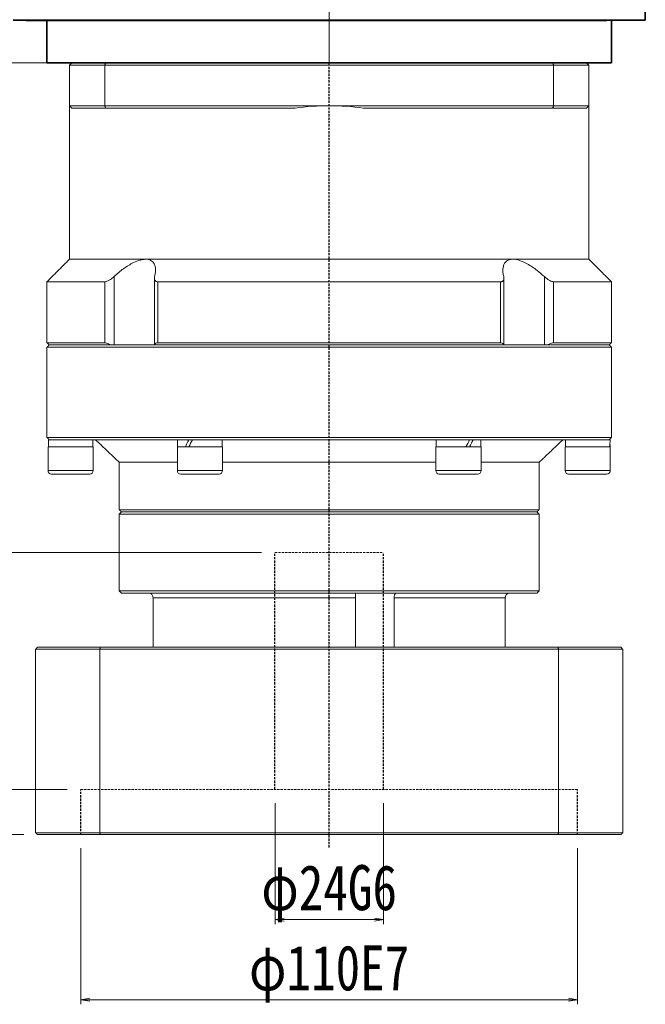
# Model space of a CAD drawing. Header units: millimetres. Extents: x -40 to 968, y -23 to 670.
# Tile 3 of 9: x 190 to 328, y 208 to 427. Entities that reach past the tile are written whole.
import ezdxf

# ---------------------------------------------------------------- set-up
doc = ezdxf.new("R2010")
doc.units = ezdxf.units.MM
doc.linetypes.add('DASHED', pattern=[0.75, 0.5, -0.25])
doc.linetypes.add('点画线', pattern=[18, 12, -2, 2, -2])
for name, color, linetype, lineweight in [('EB0', 7, 'Continuous', 35), ('中心线层', 1, '点画线', 18), ('尺寸线层', 3, 'Continuous', 18), ('粗实线', 7, 'Continuous', 40), ('粗实线层', 7, 'Continuous', 35)]:
    doc.layers.add(name, color=color, linetype=linetype, lineweight=lineweight)
doc.styles.add('宋体', font='SimSun.ttf', dxfattribs={"width": 0.8})
doc.dimstyles.new('A水平标注$0', dxfattribs={"dimtxt": 3.5, "dimasz": 2, "dimexe": 1.5, "dimexo": 3, "dimgap": 1.1, "dimtad": 1, "dimtoh": 1, "dimdec": 4, "dimdsep": 46, "dimtxsty": '宋体', "dimblk": 'OPEN', "dimcen": 3, "dimclrd": 3, "dimclre": 3, "dimclrt": 6, "dimadec": 0, "dimazin": 0, "dimtm": 1e-09, "dimtfac": 1, "dimtdec": 4, "dimtix": 1, "dimtmove": 0, "dimatfit": 3, "dimldrblk": 'OPEN', "dimfxl": 0, "dimlwd": 13, "dimlwe": 13, "dimarcsym": 0})
doc.dimstyles.new('D直径标注φ25', dxfattribs={"dimtxt": 3.5, "dimasz": 2, "dimexe": 1, "dimexo": 3, "dimtad": 1, "dimtoh": 1, "dimdec": 1, "dimdsep": 46, "dimtxsty": '宋体', "dimblk": 'OPEN', "dimcen": 3, "dimclrd": 3, "dimclre": 3, "dimclrt": 130, "dimadec": 0, "dimazin": 0, "dimtm": 1e-09, "dimtfac": 1, "dimtdec": 1, "dimtmove": 0, "dimatfit": 0, "dimldrblk": 'OPEN', "dimfxl": 0, "dimlwd": 13, "dimlwe": 13, "dimarcsym": 0})

# ---------------------------------------------------------------- blocks, each defined once
blk = doc.blocks.new('_Open')
at = {"color": 0, "linetype": 'ByBlock', "lineweight": -2}
for p, q in [((-1, 0.17), (0, 0)), ((-1, -0.17), (0, 0)), ((0, 0), (-1, 0))]:
    blk.add_line(p, q, dxfattribs=at)
blk = doc.blocks.new('*D44')
at = {"layer": 'Defpoints', "color": 0, "transparency": 16777216}
for p in [(203.24, 245.98), (313.24, 245.98), (313.24, 209.38)]:
    blk.add_point(p, dxfattribs=at)
at = {"layer": '尺寸线层', "color": 3, "lineweight": 13, "transparency": 16777216}
for p, q in [((203.24, 242.98), (203.24, 208.38)), ((313.24, 242.98), (313.24, 208.38)), ((205.24, 209.38), (311.24, 209.38))]:
    blk.add_line(p, q, dxfattribs=at)
at = {"layer": '尺寸线层', "color": 3, "lineweight": 13, "transparency": 16777216, "xscale": 2, "yscale": 2, "zscale": 2, "rotation": 180}
blk.add_blockref('_Open', (203.24, 209.38), dxfattribs=at)
at = {"layer": '尺寸线层', "color": 3, "lineweight": 13, "transparency": 16777216, "xscale": 2, "yscale": 2, "zscale": 2}
blk.add_blockref('_Open', (313.24, 209.38), dxfattribs=at)
at = {"layer": '尺寸线层', "color": 130, "transparency": 16777216, "insert": (258.24, 215.1), "char_height": 10, "attachment_point": 5, "style": '宋体'}
blk.add_mtext('φ110E7', dxfattribs=at)
blk = doc.blocks.new('*D45')
at = {"layer": 'Defpoints', "color": 0, "transparency": 16777216}
for p in [(246.24, 255.98), (270.24, 255.98), (270.24, 227.15)]:
    blk.add_point(p, dxfattribs=at)
at = {"layer": '尺寸线层', "color": 3, "lineweight": 13, "transparency": 16777216}
for p, q in [((246.24, 252.98), (246.24, 226.15)), ((270.24, 252.98), (270.24, 226.15)), ((248.24, 227.15), (268.24, 227.15))]:
    blk.add_line(p, q, dxfattribs=at)
at = {"layer": '尺寸线层', "color": 3, "lineweight": 13, "transparency": 16777216, "xscale": 2, "yscale": 2, "zscale": 2, "rotation": 180}
blk.add_blockref('_Open', (246.24, 227.15), dxfattribs=at)
at = {"layer": '尺寸线层', "color": 3, "lineweight": 13, "transparency": 16777216, "xscale": 2, "yscale": 2, "zscale": 2}
blk.add_blockref('_Open', (270.24, 227.15), dxfattribs=at)
at = {"layer": '尺寸线层', "color": 130, "transparency": 16777216, "insert": (258.24, 232.87), "char_height": 10, "attachment_point": 5, "style": '宋体'}
blk.add_mtext('φ24G6', dxfattribs=at)
blk = doc.blocks.new('*D46')
at = {"layer": 'Defpoints', "color": 0, "transparency": 16777216}
for p in [(201.24, 416.98), (143.11, 245.98), (193.64, 245.98)]:
    blk.add_point(p, dxfattribs=at)
at = {"layer": '尺寸线层', "color": 3, "lineweight": 13, "transparency": 16777216}
for p, q in [((198.24, 416.98), (141.61, 416.98)), ((143.11, 414.98), (143.11, 247.98)), ((190.64, 245.98), (141.61, 245.98))]:
    blk.add_line(p, q, dxfattribs=at)
at = {"layer": '尺寸线层', "color": 3, "lineweight": 13, "transparency": 16777216, "xscale": 2, "yscale": 2, "zscale": 2}
for p, rotation in [((143.11, 416.98), 90), ((143.11, 245.98), 270)]:
    blk.add_blockref('_Open', p, dxfattribs=dict(at, rotation=rotation))
at = {"layer": '尺寸线层', "color": 6, "transparency": 16777216, "insert": (136.61, 326.98), "char_height": 10, "attachment_point": 5, "rotation": 90, "style": '宋体', "bg_fill": 3, "box_fill_scale": 1.1, "bg_fill_color": 257, "bg_fill_transparency": 0}
blk.add_mtext('171', dxfattribs=at)
blk = doc.blocks.new('*D47')
at = {"layer": 'Defpoints', "color": 0, "transparency": 16777216}
for p in [(203.24, 255.98), (174.8, 245.98), (193.64, 245.98)]:
    blk.add_point(p, dxfattribs=at)
at = {"layer": '尺寸线层', "color": 3, "lineweight": 13, "transparency": 16777216}
for p, q in [((200.24, 255.98), (173.3, 255.98)), ((174.8, 253.98), (174.8, 247.98)), ((190.64, 245.98), (173.3, 245.98))]:
    blk.add_line(p, q, dxfattribs=at)
at = {"layer": '尺寸线层', "color": 3, "lineweight": 13, "transparency": 16777216, "xscale": 2, "yscale": 2, "zscale": 2}
for p, rotation in [((174.8, 255.98), 90), ((174.8, 245.98), 270)]:
    blk.add_blockref('_Open', p, dxfattribs=dict(at, rotation=rotation))
at = {"layer": '尺寸线层', "color": 6, "transparency": 16777216, "insert": (168.3, 250.98), "char_height": 10, "attachment_point": 5, "rotation": 90, "style": '宋体', "bg_fill": 3, "box_fill_scale": 1.1, "bg_fill_color": 257, "bg_fill_transparency": 0}
blk.add_mtext('10', dxfattribs=at)
blk = doc.blocks.new('*D48')
at = {"layer": 'Defpoints', "color": 0, "transparency": 16777216}
for p in [(246.24, 308.48), (160.08, 245.98), (193.64, 245.98)]:
    blk.add_point(p, dxfattribs=at)
at = {"layer": '尺寸线层', "color": 3, "lineweight": 13, "transparency": 16777216}
for p, q in [((243.24, 308.48), (158.58, 308.48)), ((160.08, 306.48), (160.08, 247.98)), ((190.64, 245.98), (158.58, 245.98))]:
    blk.add_line(p, q, dxfattribs=at)
at = {"layer": '尺寸线层', "color": 3, "lineweight": 13, "transparency": 16777216, "xscale": 2, "yscale": 2, "zscale": 2}
for p, rotation in [((160.08, 308.48), 90), ((160.08, 245.98), 270)]:
    blk.add_blockref('_Open', p, dxfattribs=dict(at, rotation=rotation))
at = {"layer": '尺寸线层', "color": 6, "transparency": 16777216, "insert": (153.58, 275.73), "char_height": 10, "attachment_point": 5, "rotation": 90, "style": '宋体', "bg_fill": 3, "box_fill_scale": 1.1, "bg_fill_color": 257, "bg_fill_transparency": 0}
blk.add_mtext('62.5', dxfattribs=at)

msp = doc.modelspace()

# ---------------------------------------------------------------- linework, layer by layer
at = {"color": 7, "linetype": 'Continuous', "lineweight": 15}
for p, q in [((208.72543, 416.97957), (201.23553, 416.97957)), ((307.74563, 416.97957), (208.72543, 416.97957)), ((315.23553, 416.97957), (307.74563, 416.97957)), ((200.73553, 416.47957), (208.53895, 416.47957)), ((200.73553, 416.47957), (200.73553, 407.47957)), ((208.53895, 416.47957), (307.93211, 416.47957)), ((208.53895, 407.47957), (208.53895, 416.47957)), ((307.93211, 416.47957), (307.93211, 407.47957)), ((307.93211, 416.47957), (315.73553, 416.47957)), ((315.73553, 407.47957), (315.73553, 416.47957)), ((208.53895, 407.47957), (200.73553, 407.47957)), ((201.23553, 406.97957), (208.72543, 406.97957)), ((258.23553, 407.47957), (208.53895, 407.47957)), ((208.72543, 406.97957), (250.66916, 406.97957)), ((307.93211, 407.47957), (258.23553, 407.47957)), ((265.8019, 406.97957), (307.74563, 406.97957)), ((307.74563, 406.97957), (315.23553, 406.97957)), ((315.73553, 407.47957), (307.93211, 407.47957)), ((217.57689, 373.47957), (200.73553, 373.47957)), ((298.89417, 373.47957), (217.57689, 373.47957)), ((315.73553, 373.47957), (298.89417, 373.47957)), ((210.59029, 354.47957), (210.59029, 369.62694)), ((305.88077, 369.62694), (305.88077, 354.47957)), ((208.55153, 368.47957), (195.73553, 368.47957)), ((208.55153, 368.47957), (208.55153, 354.97957)), ((296.1532, 368.47957), (220.31786, 368.47957)), ((220.31786, 354.97957), (220.31786, 368.47957)), ((296.1532, 368.47957), (296.1532, 354.97957)), ((320.73553, 368.47957), (307.91953, 368.47957)), ((307.91953, 354.97957), (307.91953, 368.47957)), ((208.55153, 354.97957), (195.73553, 354.97957)), ((195.73553, 353.97957), (258.23553, 353.97957)), ((258.23553, 354.47957), (196.23553, 354.47957)), ((196.23553, 354.47957), (209.7729, 354.47957)), ((219.56547, 354.47957), (296.90559, 354.47957)), ((296.1532, 354.97957), (220.31786, 354.97957)), ((320.23553, 354.47957), (258.23553, 354.47957)), ((258.23553, 353.97957), (320.73553, 353.97957)), ((306.69816, 354.47957), (320.23553, 354.47957)), ((320.73553, 354.97957), (307.91953, 354.97957)), ((320.73553, 333.97957), (195.73553, 333.97957)), ((200.98553, 331.87957), (195.98553, 331.87957)), ((196.04553, 333.47957), (196.23553, 333.47957)), ((196.25161, 333.47957), (196.13267, 333.47957)), ((196.25161, 333.47957), (226.02079, 333.47957)), ((205.98553, 331.87957), (200.98553, 331.87957)), ((233.94066, 331.87957), (224.61053, 331.87957)), ((227.14053, 333.47957), (226.02079, 333.47957)), ((227.14053, 333.47957), (227.23553, 333.47957)), ((227.20567, 333.47957), (227.94053, 333.47957)), ((228.46635, 333.47957), (227.9841, 333.47957)), ((228.46635, 333.47957), (288.00471, 333.47957)), ((234.61053, 331.87957), (233.94066, 331.87957)), ((291.86053, 331.87957), (281.86053, 331.87957)), ((289.33053, 333.47957), (288.00471, 333.47957)), ((289.26539, 333.47957), (290.08696, 333.47957)), ((290.08696, 333.47957), (290.03209, 333.47957)), ((290.45027, 333.47957), (290.08696, 333.47957)), ((290.45027, 333.47957), (320.21945, 333.47957)), ((320.48553, 331.87957), (310.48553, 331.87957)), ((320.42553, 333.47957), (320.23553, 333.47957)), ((320.33839, 333.47957), (320.23553, 333.47957)), ((224.61053, 328.47957), (211.73553, 328.47957)), ((281.86053, 328.47957), (234.61053, 328.47957)), ((304.73553, 328.47957), (291.86053, 328.47957)), ((200.98553, 326.62957), (195.98553, 326.62957)), ((196.73553, 325.87957), (200.98553, 325.87957)), ((205.98553, 326.62957), (200.98553, 326.62957)), ((200.98553, 325.87957), (205.23553, 325.87957)), ((233.94066, 326.62957), (224.61053, 326.62957)), ((225.36053, 325.87957), (233.29114, 325.87957)), ((233.29114, 325.87957), (233.86053, 325.87957)), ((234.61053, 326.62957), (233.94066, 326.62957)), ((291.86053, 326.62957), (281.86053, 326.62957)), ((282.61053, 325.87957), (291.11053, 325.87957)), ((320.48553, 326.62957), (310.48553, 326.62957)), ((311.23553, 325.87957), (319.73553, 325.87957)), ((304.73553, 317.97957), (211.73553, 317.97957)), ((211.73553, 316.97957), (258.23553, 316.97957)), ((212.23553, 317.47957), (304.23553, 317.47957)), ((258.23553, 317.47957), (212.23553, 317.47957)), ((304.23553, 317.47957), (258.23553, 317.47957)), ((258.23553, 316.97957), (304.73553, 316.97957)), ((304.73553, 299.97957), (211.73553, 299.97957)), ((212.23553, 299.47957), (304.23553, 299.47957)), ((219.23476, 298.47957), (264.06396, 298.47957)), ((219.23476, 287.47957), (219.23476, 298.47957)), ((264.06396, 298.47957), (264.06396, 287.47957)), ((272.59538, 287.47957), (272.59538, 298.47957)), ((272.59538, 298.47957), (297.2363, 298.47957)), ((297.2363, 298.47957), (297.2363, 287.47957)), ((193.23553, 287.07957), (207.42953, 287.07957)), ((193.23553, 287.07957), (193.23553, 246.37957)), ((207.56749, 287.47957), (193.63553, 287.47957)), ((207.42953, 287.07957), (207.42953, 246.37957)), ((207.42953, 287.07957), (309.04153, 287.07957)), ((308.90357, 287.47957), (207.56749, 287.47957)), ((322.83553, 287.47957), (308.90357, 287.47957)), ((309.04153, 287.07957), (323.23553, 287.07957)), ((309.04153, 287.07957), (309.04153, 246.37957)), ((323.23553, 287.07957), (323.23553, 246.37957)), ((207.42953, 246.37957), (193.23553, 246.37957)), ((193.63553, 245.97957), (207.56749, 245.97957)), ((309.04153, 246.37957), (207.42953, 246.37957)), ((207.56749, 245.97957), (308.90357, 245.97957)), ((308.90357, 245.97957), (322.83553, 245.97957)), ((323.23553, 246.37957), (309.04153, 246.37957))]:
    msp.add_line(p, q, dxfattribs=at)
at = {"color": 1, "linetype": 'DASHED'}
msp.add_line((258.23553, 243.11565), (258.23553, 416.97957), dxfattribs=at)
at = {"color": 6, "linetype": 'DASHED', "lineweight": 15}
for p, q in [((246.23553, 308.47957), (270.23553, 308.47957)), ((203.23553, 255.97957), (313.23553, 255.97957))]:
    msp.add_line(p, q, dxfattribs=at)
at = {"color": 6, "linetype": 'DASHED'}
for p, q in [((270.23553, 255.97957), (270.23553, 308.47957)), ((203.23553, 245.97957), (203.23553, 255.97957)), ((313.23553, 245.97957), (313.23553, 255.97957))]:
    msp.add_line(p, q, dxfattribs=at)
at = {"color": 7, "linetype": 'Continuous', "lineweight": 15}
for centre, radius, start, end in [((258.23553, 349.97957), 57.5, 90, 97.5614297), ((258.23553, 349.97957), 57.5, 82.4385703, 90), ((196.73553, 326.62957), 0.75, 180, 270), ((205.23553, 326.62957), 0.75, 270, 0), ((225.36053, 326.62957), 0.75, 180, 270), ((233.86053, 326.62957), 0.75, 270, 0), ((282.61053, 326.62957), 0.75, 180, 270), ((291.11053, 326.62957), 0.75, 270, 0), ((311.23553, 326.62957), 0.75, 180, 270), ((319.73553, 326.62957), 0.75, 270, 0)]:
    msp.add_arc(centre, radius, start, end, dxfattribs=at)
at = {"color": 7, "linetype": 'Continuous', "lineweight": 15, "extrusion": (0, 0, -1)}
for centre, major_axis, ratio, start_param, end_param in [((200.98553, 331.87957), (0, 8.55633), 0.577350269, 4.71238898, 4.900492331), ((200.98553, 333.47957), (0, 8.55633), 0.577350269, 4.618754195, 4.71238898), ((229.61053, 333.47957), (4.54557, 8.49348), 0.227735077, 4.403003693, 4.591107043), ((229.61053, 331.87957), (4.54557, 8.49348), 0.227735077, 4.591107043, 4.779210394), ((229.61053, 333.47957), (3.07332, 5.74255), 0.227735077, 4.466025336, 4.591107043), ((286.86053, 333.47957), (4.54557, 8.49348), 0.227735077, 1.44951439, 1.63761774), ((286.86053, 331.87957), (3.07332, 5.74255), 0.227735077, 1.32443269, 1.44951439), ((286.86053, 331.87957), (4.54557, 8.49348), 0.227735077, 1.261411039, 1.44951439), ((315.48553, 333.47957), (0, 8.55633), 0.577350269, 1.570796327, 1.758899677), ((315.48553, 331.87957), (0, 8.55633), 0.577350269, 1.477161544, 1.570796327)]:
    msp.add_ellipse(centre, major_axis=major_axis, ratio=ratio, start_param=start_param, end_param=end_param, dxfattribs=at)
at = {"color": 7, "linetype": 'Continuous', "lineweight": 15}
for points in [[(200.73553, 416.47957), (201.23553, 416.97957)], [(208.53895, 416.47957), (208.72543, 416.97957)], [(307.93211, 416.47957), (307.74563, 416.97957)], [(315.23553, 416.97957), (315.73553, 416.47957)], [(200.73553, 373.47957), (200.73553, 407.47957)], [(200.73553, 407.47957), (201.23553, 406.97957)], [(208.53895, 407.47957), (208.72543, 406.97957)], [(307.93211, 407.47957), (307.74563, 406.97957)], [(315.23553, 406.97957), (315.73553, 407.47957)], [(315.73553, 407.47957), (315.73553, 373.47957)], [(195.73553, 368.47957), (200.73553, 373.47957)], [(315.73553, 373.47957), (320.73553, 368.47957)], [(219.53123, 354.47957), (219.53123, 369.24947)], [(296.93983, 369.24977), (296.93983, 354.47957)], [(195.73553, 354.97957), (195.73553, 368.47957)], [(320.73553, 368.47957), (320.73553, 354.97957)], [(196.23553, 354.47957), (195.73553, 354.97957)], [(195.73553, 353.97957), (196.23553, 354.47957)], [(195.73553, 333.97957), (195.73553, 353.97957)], [(320.73553, 354.97957), (320.23553, 354.47957)], [(320.23553, 354.47957), (320.73553, 353.97957)], [(320.73553, 353.97957), (320.73553, 333.97957)], [(196.23553, 333.47957), (195.73553, 333.97957)], [(320.73553, 333.97957), (320.23553, 333.47957)], [(195.98553, 326.62957), (195.98553, 331.87957)], [(205.92553, 333.47957), (205.92553, 331.87957)], [(205.98553, 331.87957), (205.98553, 326.62957)], [(211.73553, 328.47957), (206.48553, 333.47957)], [(224.61053, 326.62957), (224.61053, 331.87957)], [(224.67053, 331.87957), (224.67053, 333.47957)], [(234.55053, 333.47957), (234.55053, 331.87957)], [(234.61053, 331.87957), (234.61053, 326.62957)], [(281.86053, 326.62957), (281.86053, 331.87957)], [(281.92053, 331.87957), (281.92053, 333.47957)], [(291.80053, 333.47957), (291.80053, 331.87957)], [(291.86053, 331.87957), (291.86053, 326.62957)], [(309.98553, 333.47957), (304.73553, 328.47957)], [(310.48553, 326.62957), (310.48553, 331.87957)], [(310.54553, 331.87957), (310.54553, 333.47957)], [(320.48553, 331.87957), (320.48553, 326.62957)], [(211.73553, 317.97957), (211.73553, 328.47957)], [(304.73553, 328.47957), (304.73553, 317.97957)], [(212.23553, 317.47957), (211.73553, 317.97957)], [(211.73553, 316.97957), (212.23553, 317.47957)], [(211.73553, 299.97957), (211.73553, 316.97957)], [(304.73553, 317.97957), (304.23553, 317.47957)], [(304.23553, 317.47957), (304.73553, 316.97957)], [(304.73553, 316.97957), (304.73553, 299.97957)], [(212.23553, 299.47957), (211.73553, 299.97957)], [(304.73553, 299.97957), (304.23553, 299.47957)], [(193.23553, 287.07957), (193.63553, 287.47957)], [(207.42953, 287.07957), (207.56749, 287.47957)], [(309.04153, 287.07957), (308.90357, 287.47957)], [(322.83553, 287.47957), (323.23553, 287.07957)], [(193.23553, 246.37957), (193.63553, 245.97957)], [(207.56749, 245.97957), (207.42953, 246.37957)], [(308.90357, 245.97957), (309.04153, 246.37957)], [(322.83553, 245.97957), (323.23553, 246.37957)]]:
    msp.add_open_spline(points, degree=1, dxfattribs=at)
for points, knots in [([(217.57689, 373.47957), (217.17537, 373.4412), (216.34422, 373.3618), (215.01198, 372.80778), (213.78677, 372.11957), (212.29868, 371.11779), (211.27926, 370.22818), (210.59029, 369.62694)], [0, 0, 0, 0, 1.493533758, 3.091577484, 4.322036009, 5.554470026, 8.123989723, 8.123989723, 8.123989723, 8.123989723]), ([(219.58225, 369.62694), (219.63373, 369.86019), (219.73711, 370.32857), (219.79194, 371.04809), (219.73614, 371.77632), (219.52433, 372.41274), (219.18001, 372.90309), (218.76161, 373.22537), (218.25302, 373.42107), (217.84715, 373.47703), (217.60898, 373.47927), (217.57689, 373.47957)], [0, 0, 0, 0, 0.626246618, 1.257495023, 2.032414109, 2.823629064, 3.42820033, 4.048095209, 4.555440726, 5.077036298, 5.158257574, 5.158257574, 5.158257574, 5.158257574]), ([(298.89417, 373.47957), (298.71336, 373.47041), (298.34715, 373.45186), (297.87822, 373.30154), (297.47678, 373.06231), (297.10625, 372.67946), (296.82311, 372.12248), (296.68394, 371.37645), (296.69584, 370.53876), (296.82416, 369.93244), (296.88881, 369.62694)], [0, 0, 0, 0, 0.468845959, 0.949596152, 1.451964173, 1.965089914, 2.734777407, 3.526210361, 4.335728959, 5.157885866, 5.157885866, 5.157885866, 5.157885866]), ([(305.88077, 369.62694), (305.35411, 370.09187), (304.50259, 370.84361), (303.21249, 371.77587), (301.89831, 372.59295), (300.42338, 373.26861), (299.36894, 373.47515), (298.92664, 373.47926), (298.89417, 373.47957)], [0, 0, 0, 0, 1.982297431, 3.205120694, 4.453658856, 6.379550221, 7.997496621, 8.125663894, 8.125663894, 8.125663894, 8.125663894]), ([(210.59029, 369.62694), (210.33164, 369.40543), (209.90483, 369.0399), (209.27804, 368.67653), (208.84211, 368.50489), (208.63735, 368.48705), (208.55153, 368.47957)], [0, 0, 0, 0, 0.923658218, 1.524159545, 2.020218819, 2.378137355, 2.378137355, 2.378137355, 2.378137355]), ([(220.31786, 368.47957), (220.24961, 368.48288), (220.11076, 368.48961), (219.93806, 368.54286), (219.79458, 368.62415), (219.6712, 368.74369), (219.5784, 368.90848), (219.5297, 369.12211), (219.52735, 369.36291), (219.56384, 369.53841), (219.58225, 369.62694)], [0, 0, 0, 0, 0.165195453, 0.336098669, 0.501143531, 0.67031152, 0.899665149, 1.135559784, 1.381616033, 1.632058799, 1.632058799, 1.632058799, 1.632058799]), ([(296.88881, 369.62694), (296.91057, 369.51674), (296.95471, 369.29317), (296.92876, 369.02599), (296.84987, 368.8203), (296.74518, 368.68192), (296.6074, 368.5786), (296.46062, 368.51793), (296.3068, 368.48508), (296.20471, 368.48142), (296.1532, 368.47957)], [0, 0, 0, 0, 0.312581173, 0.634124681, 0.837734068, 1.046108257, 1.214079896, 1.386575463, 1.508153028, 1.631948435, 1.631948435, 1.631948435, 1.631948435]), ([(307.91953, 368.47957), (307.79886, 368.49355), (307.55806, 368.52146), (307.05185, 368.74898), (306.46828, 369.11643), (306.08088, 369.45306), (305.88077, 369.62694)], [0, 0, 0, 0, 0.48914015, 0.976123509, 1.653805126, 2.377879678, 2.377879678, 2.377879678, 2.377879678]), ([(208.55153, 354.97957), (208.67207, 354.9654), (208.91262, 354.93714), (209.35123, 354.74343), (209.63601, 354.56523), (209.7729, 354.47957)], [0, 0, 0, 0, 0.457440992, 0.912864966, 1.334419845, 1.334419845, 1.334419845, 1.334419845]), ([(219.56547, 354.47957), (219.61383, 354.59035), (219.70275, 354.79402), (219.98907, 354.95535), (220.22218, 354.97252), (220.31786, 354.97957)], [0, 0, 0, 0, 0.4023771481, 0.7397651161, 0.974629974, 0.974629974, 0.974629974, 0.974629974]), ([(296.1532, 354.97957), (296.28703, 354.9654), (296.5541, 354.93714), (296.79937, 354.74343), (296.87111, 354.56523), (296.90559, 354.47957)], [0, 0, 0, 0, 0.33430891, 0.6671437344, 0.9752262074, 0.9752262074, 0.9752262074, 0.9752262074]), ([(306.69816, 354.47957), (306.87813, 354.59035), (307.20901, 354.79402), (307.63715, 354.95535), (307.83736, 354.97252), (307.91953, 354.97957)], [0, 0, 0, 0, 0.551089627, 1.013171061, 1.334838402, 1.334838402, 1.334838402, 1.334838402]), ([(219.23476, 298.47957), (219.22453, 298.58965), (219.20407, 298.80979), (219.04449, 299.10468), (218.80527, 299.33261), (218.52779, 299.46035), (218.33728, 299.47399), (218.2593, 299.47957)], [0, 0, 0, 0, 0.324175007, 0.648284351, 0.979229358, 1.316860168, 1.550819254, 1.550819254, 1.550819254, 1.550819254]), ([(264.03394, 299.35604), (264.03347, 299.34857), (264.0305, 299.30148), (264.04314, 299.1183), (264.05931, 298.8253), (264.06241, 298.59483), (264.06396, 298.47957)], [0, 0, 0, 0, 0.0513915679, 0.3237471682, 0.6004135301, 0.8771995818, 0.8771995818, 0.8771995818, 0.8771995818]), ([(272.59538, 298.47957), (272.602, 298.58965), (272.61526, 298.80979), (272.71459, 299.10468), (272.85104, 299.33261), (272.9927, 299.46035), (273.07522, 299.47399), (273.109, 299.47957)], [0, 0, 0, 0, 0.251379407, 0.502707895, 0.759337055, 1.021150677, 1.202572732, 1.202572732, 1.202572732, 1.202572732]), ([(298.21176, 299.47957), (298.19486, 299.47929), (298.06955, 299.47721), (297.83732, 299.42388), (297.55666, 299.24863), (297.34776, 298.98522), (297.2482, 298.71137), (297.23933, 298.53856), (297.2363, 298.47957)], [0, 0, 0, 0, 0.05070556, 0.376081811, 0.704498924, 1.040598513, 1.377079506, 1.551483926, 1.551483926, 1.551483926, 1.551483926])]:
    msp.add_open_spline(points, degree=3, knots=knots, dxfattribs=at)
at = {"layer": 'EB0'}
for p, q in [((320.73553, 416.97957), (195.73553, 416.97957)), ((315.73553, 416.97957), (313.23553, 416.97957))]:
    msp.add_line(p, q, dxfattribs=at)
at = {"layer": '中心线层'}
msp.add_line((258.23553, 416.97957), (258.23553, 569.47957), dxfattribs=at)
at = {"layer": '粗实线', "color": 0, "lineweight": 40}
msp.add_line((191.10353, 426.47957), (319.73553, 426.47957), dxfattribs=at)
at = {"layer": '粗实线层'}
for p, q in [((328.23553, 426.47957), (328.23553, 566.47957)), ((195.73553, 416.97957), (195.73553, 426.47957)), ((320.73553, 416.97957), (320.73553, 426.47957))]:
    msp.add_line(p, q, dxfattribs=at)
msp.add_lwpolyline([(328.23553, 426.47957), (188.23553, 426.47957)], dxfattribs=at)

# ---------------------------------------------------------------- dimensions: what is measured, and where the dimension line sits
at = {"layer": '尺寸线层'}
for base, p1, p2, text, override, picture, middle in [((270.23553, 227.14896), (246.23553, 255.97957), (270.23553, 255.97957), '<>G6', {"dimtxt": 10, "dimgap": 0.5, "dimpost": 'φ<>', "dimblk": 'Open', "dimtfill": 0, "dimtfillclr": 256}, '*D45', (258.23553, 227.14896)), ((313.23553, 209.3773), (203.23553, 245.97957), (313.23553, 245.97957), 'φ<>E7', {"dimtxt": 10, "dimgap": 0.5, "dimtad": 1, "dimjust": 0, "dimdec": 1, "dimlfac": 1, "dimpost": '<>', "dimblk": 'Open', "dimse1": 0, "dimse2": 0, "dimsd1": 0, "dimsd2": 0, "dimtofl": 1, "dimtvp": 0.1, "dimtfill": 0, "dimtfillclr": 256}, '*D44', (258.23553, 209.3773))]:
    dim = msp.add_linear_dim(base=base, p1=p1, p2=p2, text=text, dimstyle='D直径标注φ25', override=override, dxfattribs=at)
    dim.commit()
    dim.dimension.update_dxf_attribs({"geometry": picture, "text_midpoint": middle, "dimtype": 160})

# ---------------------------------------------------------------- next in the draw order: dimensions: what is measured, and where the dimension line sits
dim = msp.add_linear_dim(base=(143.1115, 245.97957), p1=(201.23553, 416.97957), p2=(193.63553, 245.97957), angle=90, dimstyle='A水平标注$0', override={"dimtxt": 10, "dimgap": 1.5, "dimdec": 1, "dimpost": '<>', "dimblk": 'Open', "dimtvp": 0.1, "dimtfill": 1, "dimtfillclr": 256}, dxfattribs=at)
dim.commit()
dim.dimension.update_dxf_attribs({"geometry": '*D46', "text_midpoint": (143.1115, 326.97957), "dimtype": 160})

# ---------------------------------------------------------------- next in the draw order: dimensions: what is measured, and where the dimension line sits
dim = msp.add_linear_dim(base=(174.7995, 245.97957), p1=(203.23553, 255.97957), p2=(193.63553, 245.97957), angle=90, dimstyle='A水平标注$0', override={"dimtxt": 10, "dimgap": 1.5, "dimdec": 1, "dimpost": '<>', "dimblk": 'Open', "dimtvp": 0.1, "dimtfill": 1, "dimtfillclr": 256}, dxfattribs=at)
dim.commit()
dim.dimension.update_dxf_attribs({"geometry": '*D47', "text_midpoint": (174.7995, 250.97957), "dimtype": 160})

# ---------------------------------------------------------------- next in the draw order: dimensions: what is measured, and where the dimension line sits
dim = msp.add_linear_dim(base=(160.08229, 245.97957), p1=(246.23553, 308.47957), p2=(193.63553, 245.97957), angle=90, dimstyle='A水平标注$0', override={"dimtxt": 10, "dimgap": 1.5, "dimdec": 1, "dimpost": '<>', "dimblk": 'Open', "dimtvp": 0.1, "dimtfill": 1, "dimtfillclr": 256}, dxfattribs=at)
dim.commit()
dim.dimension.update_dxf_attribs({"geometry": '*D48', "text_midpoint": (160.08229, 275.72957), "dimtype": 160})

# ---------------------------------------------------------------- next in the draw order: linework, layer by layer
at = {"color": 6, "linetype": 'DASHED'}
msp.add_line((246.23553, 255.97957), (246.23553, 308.47957), dxfattribs=at)

doc.saveas('drawing.dxf')
